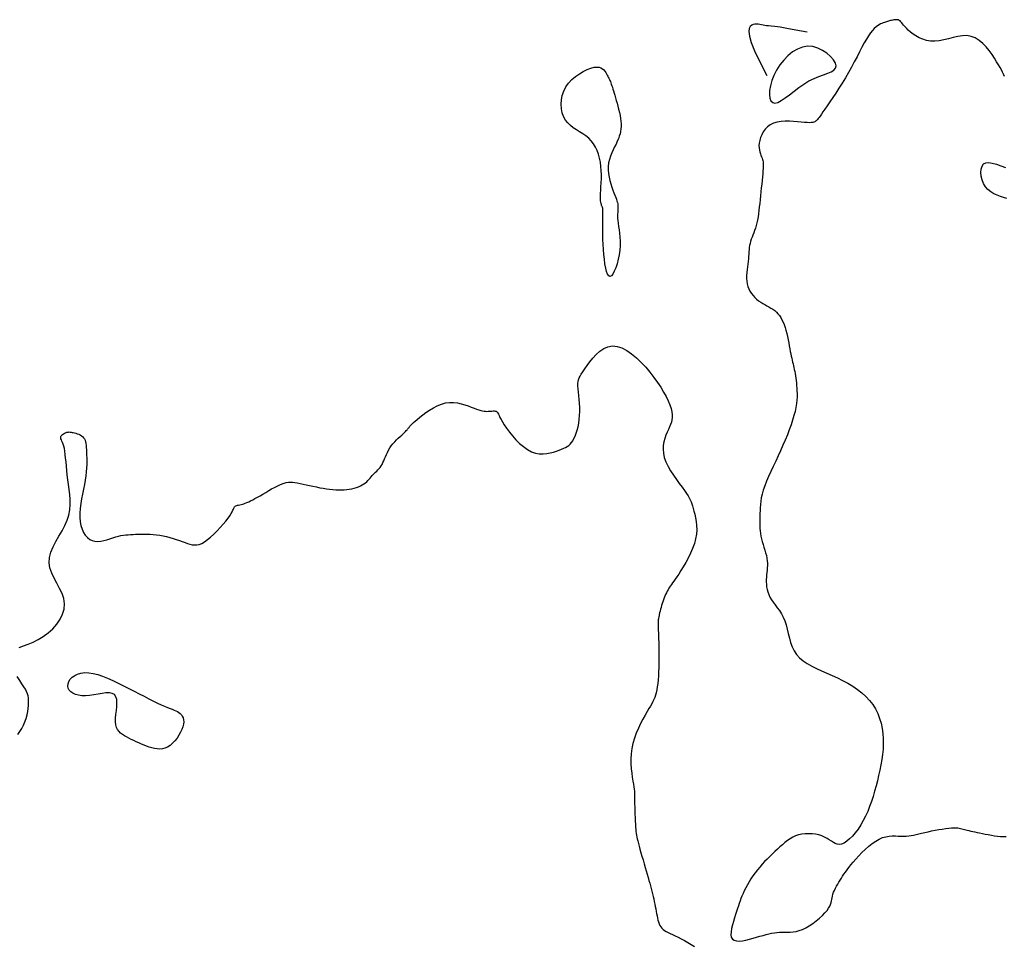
# Model space of a CAD drawing. Header units: millimetres. Extents: x 32690613 to 32693367, y 5343692 to 5344708.
# Tile 84 of 256: x 32692458 to 32692482, y 5343756 to 5343778. Entities that reach past the tile are written whole.
import ezdxf

# ---------------------------------------------------------------- set-up
doc = ezdxf.new("R2010")
doc.units = ezdxf.units.MM
doc.header["$LTSCALE"] = 20
doc.layers.add('02-DGM_HL_493.00', color=102, linetype='Continuous')

msp = doc.modelspace()

# ---------------------------------------------------------------- linework, layer by layer
at = {"layer": '02-DGM_HL_493.00', "elevation": 493, "flags": 128}
for points in [[(32692481.532, 5343776.735), (32692481.508, 5343776.787), (32692481.482, 5343776.839), (32692481.454, 5343776.893), (32692481.422, 5343776.952), (32692481.385, 5343777.016), (32692481.341, 5343777.09), (32692481.289, 5343777.173), (32692481.23, 5343777.263), (32692481.163, 5343777.355), (32692481.089, 5343777.445), (32692481.009, 5343777.528), (32692480.922, 5343777.601), (32692480.829, 5343777.659), (32692480.731, 5343777.697), (32692480.627, 5343777.714), (32692480.52, 5343777.711), (32692480.409, 5343777.695), (32692480.297, 5343777.67), (32692480.185, 5343777.641), (32692480.073, 5343777.613), (32692479.963, 5343777.591), (32692479.857, 5343777.58), (32692479.755, 5343777.583), (32692479.659, 5343777.6), (32692479.568, 5343777.628), (32692479.484, 5343777.664), (32692479.406, 5343777.707), (32692479.336, 5343777.753), (32692479.274, 5343777.801), (32692479.221, 5343777.847), (32692479.177, 5343777.89), (32692479.14, 5343777.93), (32692479.11, 5343777.965), (32692479.085, 5343777.997), (32692479.063, 5343778.024), (32692479.043, 5343778.048), (32692479.024, 5343778.066), (32692479.004, 5343778.08), (32692478.981, 5343778.09), (32692478.957, 5343778.095), (32692478.931, 5343778.097), (32692478.904, 5343778.096), (32692478.877, 5343778.092), (32692478.849, 5343778.087), (32692478.822, 5343778.081), (32692478.795, 5343778.075), (32692478.77, 5343778.069), (32692478.746, 5343778.063), (32692478.722, 5343778.056), (32692478.697, 5343778.049), (32692478.672, 5343778.041), (32692478.647, 5343778.032), (32692478.619, 5343778.021), (32692478.589, 5343778.009), (32692478.557, 5343777.994), (32692478.523, 5343777.975), (32692478.486, 5343777.951), (32692478.447, 5343777.922), (32692478.405, 5343777.884), (32692478.362, 5343777.838), (32692478.316, 5343777.781), (32692478.267, 5343777.712), (32692478.217, 5343777.631), (32692478.165, 5343777.539), (32692478.109, 5343777.436), (32692478.051, 5343777.325), (32692477.991, 5343777.208), (32692477.926, 5343777.085), (32692477.859, 5343776.96), (32692477.788, 5343776.832), (32692477.713, 5343776.704), (32692477.636, 5343776.578), (32692477.558, 5343776.455), (32692477.481, 5343776.337), (32692477.408, 5343776.227), (32692477.339, 5343776.124), (32692477.276, 5343776.032), (32692477.22, 5343775.952), (32692477.174, 5343775.885), (32692477.136, 5343775.831), (32692477.105, 5343775.787), (32692477.08, 5343775.752), (32692477.059, 5343775.724), (32692477.042, 5343775.703), (32692477.026, 5343775.686), (32692477.011, 5343775.672), (32692476.995, 5343775.66), (32692476.977, 5343775.649), (32692476.955, 5343775.64), (32692476.928, 5343775.633), (32692476.894, 5343775.629), (32692476.851, 5343775.627), (32692476.798, 5343775.628), (32692476.732, 5343775.633), (32692476.654, 5343775.64), (32692476.566, 5343775.649), (32692476.47, 5343775.657), (32692476.37, 5343775.663), (32692476.268, 5343775.664), (32692476.168, 5343775.658), (32692476.074, 5343775.642), (32692475.986, 5343775.616), (32692475.91, 5343775.578), (32692475.843, 5343775.528), (32692475.787, 5343775.47), (32692475.741, 5343775.406), (32692475.704, 5343775.339), (32692475.676, 5343775.269), (32692475.656, 5343775.201), (32692475.644, 5343775.136), (32692475.639, 5343775.076), (32692475.641, 5343775.021), (32692475.648, 5343774.97), (32692475.659, 5343774.924), (32692475.672, 5343774.883), (32692475.686, 5343774.844), (32692475.701, 5343774.809), (32692475.713, 5343774.777), (32692475.724, 5343774.747), (32692475.731, 5343774.718), (32692475.737, 5343774.689), (32692475.74, 5343774.657), (32692475.741, 5343774.621), (32692475.74, 5343774.579), (32692475.738, 5343774.53), (32692475.733, 5343774.472), (32692475.728, 5343774.404), (32692475.721, 5343774.328), (32692475.713, 5343774.244), (32692475.704, 5343774.156), (32692475.695, 5343774.063), (32692475.685, 5343773.969), (32692475.676, 5343773.874), (32692475.666, 5343773.781), (32692475.657, 5343773.692), (32692475.647, 5343773.605), (32692475.638, 5343773.522), (32692475.627, 5343773.442), (32692475.616, 5343773.366), (32692475.604, 5343773.293), (32692475.589, 5343773.224), (32692475.573, 5343773.159), (32692475.555, 5343773.098), (32692475.535, 5343773.04), (32692475.515, 5343772.985), (32692475.494, 5343772.932), (32692475.474, 5343772.88), (32692475.455, 5343772.83), (32692475.439, 5343772.781), (32692475.425, 5343772.732), (32692475.414, 5343772.683), (32692475.407, 5343772.633), (32692475.401, 5343772.583), (32692475.397, 5343772.531), (32692475.393, 5343772.477), (32692475.39, 5343772.421), (32692475.385, 5343772.362), (32692475.379, 5343772.301), (32692475.371, 5343772.237), (32692475.363, 5343772.17), (32692475.354, 5343772.102), (32692475.346, 5343772.032), (32692475.342, 5343771.963), (32692475.34, 5343771.894), (32692475.344, 5343771.827), (32692475.354, 5343771.762), (32692475.371, 5343771.699), (32692475.394, 5343771.64), (32692475.423, 5343771.584), (32692475.457, 5343771.532), (32692475.496, 5343771.482), (32692475.538, 5343771.437), (32692475.583, 5343771.395), (32692475.631, 5343771.358), (32692475.68, 5343771.324), (32692475.729, 5343771.293), (32692475.78, 5343771.265), (32692475.83, 5343771.238), (32692475.879, 5343771.21), (32692475.927, 5343771.182), (32692475.973, 5343771.153), (32692476.016, 5343771.12), (32692476.057, 5343771.084), (32692476.095, 5343771.045), (32692476.129, 5343771.001), (32692476.161, 5343770.953), (32692476.191, 5343770.901), (32692476.218, 5343770.844), (32692476.242, 5343770.783), (32692476.265, 5343770.718), (32692476.285, 5343770.648), (32692476.304, 5343770.574), (32692476.321, 5343770.499), (32692476.336, 5343770.422), (32692476.351, 5343770.347), (32692476.364, 5343770.274), (32692476.377, 5343770.204), (32692476.389, 5343770.139), (32692476.401, 5343770.08), (32692476.412, 5343770.026), (32692476.424, 5343769.976), (32692476.435, 5343769.929), (32692476.445, 5343769.885), (32692476.456, 5343769.842), (32692476.466, 5343769.798), (32692476.476, 5343769.754), (32692476.486, 5343769.708), (32692476.495, 5343769.659), (32692476.504, 5343769.609), (32692476.513, 5343769.557), (32692476.521, 5343769.502), (32692476.528, 5343769.445), (32692476.535, 5343769.386), (32692476.541, 5343769.325), (32692476.546, 5343769.262), (32692476.55, 5343769.195), (32692476.552, 5343769.125), (32692476.551, 5343769.052), (32692476.546, 5343768.973), (32692476.537, 5343768.889), (32692476.523, 5343768.8), (32692476.503, 5343768.704), (32692476.477, 5343768.602), (32692476.445, 5343768.493), (32692476.407, 5343768.379), (32692476.365, 5343768.261), (32692476.319, 5343768.139), (32692476.268, 5343768.015), (32692476.215, 5343767.889), (32692476.158, 5343767.761), (32692476.1, 5343767.634), (32692476.041, 5343767.508), (32692475.982, 5343767.383), (32692475.925, 5343767.261), (32692475.871, 5343767.142), (32692475.822, 5343767.028), (32692475.778, 5343766.919), (32692475.743, 5343766.816), (32692475.715, 5343766.72), (32692475.695, 5343766.63), (32692475.681, 5343766.546), (32692475.672, 5343766.468), (32692475.667, 5343766.394), (32692475.664, 5343766.324), (32692475.663, 5343766.257), (32692475.663, 5343766.193), (32692475.661, 5343766.132), (32692475.66, 5343766.072), (32692475.659, 5343766.013), (32692475.659, 5343765.954), (32692475.661, 5343765.896), (32692475.665, 5343765.836), (32692475.672, 5343765.775), (32692475.683, 5343765.713), (32692475.698, 5343765.648), (32692475.717, 5343765.581), (32692475.737, 5343765.513), (32692475.759, 5343765.445), (32692475.78, 5343765.376), (32692475.799, 5343765.309), (32692475.816, 5343765.243), (32692475.828, 5343765.18), (32692475.836, 5343765.119), (32692475.84, 5343765.061), (32692475.84, 5343765.004), (32692475.837, 5343764.949), (32692475.833, 5343764.894), (32692475.827, 5343764.84), (32692475.822, 5343764.785), (32692475.817, 5343764.729), (32692475.814, 5343764.672), (32692475.813, 5343764.613), (32692475.816, 5343764.554), (32692475.822, 5343764.494), (32692475.833, 5343764.433), (32692475.85, 5343764.372), (32692475.872, 5343764.31), (32692475.902, 5343764.249), (32692475.94, 5343764.187), (32692475.983, 5343764.125), (32692476.03, 5343764.062), (32692476.079, 5343763.995), (32692476.128, 5343763.924), (32692476.176, 5343763.849), (32692476.22, 5343763.767), (32692476.258, 5343763.679), (32692476.29, 5343763.583), (32692476.317, 5343763.481), (32692476.342, 5343763.375), (32692476.368, 5343763.268), (32692476.398, 5343763.162), (32692476.435, 5343763.059), (32692476.481, 5343762.962), (32692476.54, 5343762.873), (32692476.613, 5343762.792), (32692476.7, 5343762.72), (32692476.798, 5343762.655), (32692476.905, 5343762.595), (32692477.02, 5343762.538), (32692477.142, 5343762.483), (32692477.266, 5343762.428), (32692477.393, 5343762.372), (32692477.521, 5343762.313), (32692477.646, 5343762.25), (32692477.77, 5343762.183), (32692477.888, 5343762.112), (32692478.002, 5343762.036), (32692478.108, 5343761.954), (32692478.205, 5343761.867), (32692478.293, 5343761.773), (32692478.369, 5343761.673), (32692478.434, 5343761.567), (32692478.489, 5343761.456), (32692478.534, 5343761.341), (32692478.569, 5343761.222), (32692478.594, 5343761.1), (32692478.612, 5343760.977), (32692478.62, 5343760.852), (32692478.622, 5343760.727), (32692478.616, 5343760.602), (32692478.604, 5343760.476), (32692478.586, 5343760.351), (32692478.564, 5343760.225), (32692478.538, 5343760.098), (32692478.51, 5343759.972), (32692478.479, 5343759.846), (32692478.447, 5343759.72), (32692478.413, 5343759.594), (32692478.376, 5343759.47), (32692478.337, 5343759.347), (32692478.294, 5343759.227), (32692478.248, 5343759.11), (32692478.197, 5343758.997), (32692478.141, 5343758.888), (32692478.08, 5343758.784), (32692478.015, 5343758.687), (32692477.948, 5343758.597), (32692477.879, 5343758.518), (32692477.811, 5343758.449), (32692477.744, 5343758.393), (32692477.68, 5343758.351), (32692477.621, 5343758.325), (32692477.567, 5343758.315), (32692477.517, 5343758.32), (32692477.47, 5343758.336), (32692477.423, 5343758.361), (32692477.376, 5343758.392), (32692477.326, 5343758.427), (32692477.272, 5343758.461), (32692477.211, 5343758.494), (32692477.144, 5343758.522), (32692477.071, 5343758.544), (32692476.993, 5343758.56), (32692476.912, 5343758.57), (32692476.83, 5343758.574), (32692476.748, 5343758.572), (32692476.667, 5343758.562), (32692476.59, 5343758.545), (32692476.518, 5343758.52), (32692476.449, 5343758.488), (32692476.384, 5343758.451), (32692476.321, 5343758.408), (32692476.26, 5343758.361), (32692476.2, 5343758.31), (32692476.141, 5343758.257), (32692476.081, 5343758.202), (32692476.02, 5343758.145), (32692475.958, 5343758.087), (32692475.897, 5343758.028), (32692475.835, 5343757.967), (32692475.774, 5343757.905), (32692475.714, 5343757.841), (32692475.656, 5343757.775), (32692475.6, 5343757.706), (32692475.546, 5343757.636), (32692475.495, 5343757.564), (32692475.447, 5343757.491), (32692475.402, 5343757.418), (32692475.36, 5343757.346), (32692475.322, 5343757.275), (32692475.287, 5343757.207), (32692475.256, 5343757.141), (32692475.229, 5343757.079), (32692475.206, 5343757.02), (32692475.184, 5343756.961), (32692475.164, 5343756.902), (32692475.144, 5343756.841), (32692475.124, 5343756.778), (32692475.103, 5343756.71), (32692475.079, 5343756.636), (32692475.053, 5343756.556), (32692475.026, 5343756.471), (32692475.002, 5343756.386), (32692474.982, 5343756.302), (32692474.969, 5343756.224), (32692474.966, 5343756.153), (32692474.975, 5343756.093), (32692475, 5343756.048), (32692475.041, 5343756.018), (32692475.097, 5343756.003), (32692475.164, 5343756), (32692475.241, 5343756.007), (32692475.324, 5343756.023), (32692475.41, 5343756.043), (32692475.497, 5343756.067), (32692475.582, 5343756.091), (32692475.662, 5343756.114), (32692475.737, 5343756.136), (32692475.809, 5343756.155), (32692475.877, 5343756.172), (32692475.943, 5343756.187), (32692476.008, 5343756.198), (32692476.071, 5343756.207), (32692476.133, 5343756.212), (32692476.196, 5343756.213), (32692476.259, 5343756.213), (32692476.323, 5343756.212), (32692476.389, 5343756.214), (32692476.458, 5343756.22), (32692476.529, 5343756.231), (32692476.603, 5343756.251), (32692476.681, 5343756.279), (32692476.763, 5343756.319), (32692476.846, 5343756.368), (32692476.93, 5343756.425), (32692477.012, 5343756.486), (32692477.089, 5343756.55), (32692477.159, 5343756.614), (32692477.221, 5343756.677), (32692477.272, 5343756.736), (32692477.31, 5343756.789), (32692477.338, 5343756.836), (32692477.357, 5343756.88), (32692477.37, 5343756.921), (32692477.378, 5343756.961), (32692477.385, 5343756.999), (32692477.391, 5343757.039), (32692477.4, 5343757.08), (32692477.413, 5343757.123), (32692477.43, 5343757.169), (32692477.451, 5343757.216), (32692477.474, 5343757.265), (32692477.5, 5343757.314), (32692477.527, 5343757.364), (32692477.556, 5343757.413), (32692477.585, 5343757.462), (32692477.615, 5343757.51), (32692477.645, 5343757.557), (32692477.678, 5343757.605), (32692477.713, 5343757.655), (32692477.752, 5343757.707), (32692477.796, 5343757.763), (32692477.846, 5343757.825), (32692477.902, 5343757.891), (32692477.966, 5343757.964), (32692478.035, 5343758.042), (32692478.11, 5343758.121), (32692478.189, 5343758.198), (32692478.271, 5343758.272), (32692478.355, 5343758.34), (32692478.439, 5343758.399), (32692478.523, 5343758.447), (32692478.604, 5343758.481), (32692478.684, 5343758.503), (32692478.762, 5343758.515), (32692478.838, 5343758.521), (32692478.911, 5343758.521), (32692478.981, 5343758.518), (32692479.048, 5343758.515), (32692479.112, 5343758.514), (32692479.173, 5343758.516), (32692479.232, 5343758.522), (32692479.291, 5343758.53), (32692479.349, 5343758.542), (32692479.41, 5343758.555), (32692479.473, 5343758.571), (32692479.541, 5343758.587), (32692479.614, 5343758.604), (32692479.694, 5343758.622), (32692479.778, 5343758.64), (32692479.865, 5343758.657), (32692479.952, 5343758.672), (32692480.037, 5343758.686), (32692480.118, 5343758.698), (32692480.194, 5343758.708), (32692480.261, 5343758.714), (32692480.318, 5343758.717), (32692480.367, 5343758.717), (32692480.409, 5343758.714), (32692480.445, 5343758.709), (32692480.477, 5343758.703), (32692480.508, 5343758.695), (32692480.537, 5343758.686), (32692480.568, 5343758.677), (32692480.601, 5343758.667), (32692480.637, 5343758.658), (32692480.676, 5343758.649), (32692480.719, 5343758.639), (32692480.766, 5343758.629), (32692480.817, 5343758.618), (32692480.872, 5343758.606), (32692480.933, 5343758.594), (32692480.998, 5343758.58), (32692481.068, 5343758.566), (32692481.14, 5343758.552), (32692481.214, 5343758.539), (32692481.289, 5343758.527), (32692481.362, 5343758.518), (32692481.434, 5343758.511), (32692481.503, 5343758.507), (32692481.568, 5343758.508)], [(32692476.791, 5343777.794), (32692476.52, 5343777.849), (32692476.307, 5343777.888), (32692476.144, 5343777.915), (32692476.022, 5343777.933), (32692475.932, 5343777.943), (32692475.868, 5343777.949), (32692475.819, 5343777.953), (32692475.778, 5343777.957), (32692475.738, 5343777.964), (32692475.698, 5343777.973), (32692475.657, 5343777.982), (32692475.617, 5343777.989), (32692475.577, 5343777.992), (32692475.538, 5343777.99), (32692475.5, 5343777.982), (32692475.464, 5343777.964), (32692475.43, 5343777.935), (32692475.405, 5343777.888), (32692475.396, 5343777.814), (32692475.41, 5343777.705), (32692475.453, 5343777.553), (32692475.533, 5343777.349), (32692475.656, 5343777.086), (32692475.831, 5343776.755)], [(32692481.583, 5343773.811), (32692481.509, 5343773.832), (32692481.431, 5343773.857), (32692481.351, 5343773.887), (32692481.273, 5343773.924), (32692481.198, 5343773.969), (32692481.131, 5343774.025), (32692481.072, 5343774.091), (32692481.025, 5343774.17), (32692480.991, 5343774.257), (32692480.97, 5343774.346), (32692480.963, 5343774.434), (32692480.97, 5343774.515), (32692480.992, 5343774.584), (32692481.029, 5343774.637), (32692481.083, 5343774.667), (32692481.153, 5343774.673), (32692481.237, 5343774.658), (32692481.334, 5343774.629), (32692481.44, 5343774.593), (32692481.555, 5343774.554)], [(32692457.887, 5343763.044), (32692457.991, 5343763.08), (32692458.104, 5343763.121), (32692458.223, 5343763.169), (32692458.345, 5343763.229), (32692458.467, 5343763.304), (32692458.584, 5343763.392), (32692458.693, 5343763.492), (32692458.79, 5343763.601), (32692458.87, 5343763.717), (32692458.932, 5343763.838), (32692458.969, 5343763.963), (32692458.979, 5343764.088), (32692458.96, 5343764.212), (32692458.917, 5343764.336), (32692458.859, 5343764.458), (32692458.793, 5343764.581), (32692458.727, 5343764.704), (32692458.669, 5343764.826), (32692458.626, 5343764.95), (32692458.607, 5343765.074), (32692458.617, 5343765.2), (32692458.651, 5343765.326), (32692458.705, 5343765.453), (32692458.771, 5343765.581), (32692458.844, 5343765.709), (32692458.917, 5343765.837), (32692458.985, 5343765.965), (32692459.04, 5343766.092), (32692459.078, 5343766.218), (32692459.101, 5343766.344), (32692459.111, 5343766.468), (32692459.111, 5343766.591), (32692459.102, 5343766.713), (32692459.089, 5343766.833), (32692459.073, 5343766.95), (32692459.057, 5343767.065), (32692459.044, 5343767.178), (32692459.032, 5343767.287), (32692459.022, 5343767.392), (32692459.013, 5343767.491), (32692459.004, 5343767.584), (32692458.995, 5343767.669), (32692458.984, 5343767.746), (32692458.973, 5343767.813), (32692458.959, 5343767.87), (32692458.944, 5343767.917), (32692458.929, 5343767.957), (32692458.914, 5343767.99), (32692458.902, 5343768.018), (32692458.892, 5343768.041), (32692458.887, 5343768.062), (32692458.886, 5343768.08), (32692458.89, 5343768.098), (32692458.9, 5343768.116), (32692458.914, 5343768.132), (32692458.931, 5343768.148), (32692458.95, 5343768.162), (32692458.971, 5343768.175), (32692458.992, 5343768.185), (32692459.013, 5343768.194), (32692459.033, 5343768.201), (32692459.053, 5343768.205), (32692459.072, 5343768.208), (32692459.092, 5343768.209), (32692459.113, 5343768.207), (32692459.135, 5343768.205), (32692459.16, 5343768.2), (32692459.187, 5343768.194), (32692459.217, 5343768.187), (32692459.25, 5343768.178), (32692459.284, 5343768.166), (32692459.318, 5343768.153), (32692459.351, 5343768.137), (32692459.382, 5343768.119), (32692459.411, 5343768.097), (32692459.435, 5343768.072), (32692459.455, 5343768.043), (32692459.47, 5343768.01), (32692459.481, 5343767.973), (32692459.489, 5343767.932), (32692459.495, 5343767.887), (32692459.499, 5343767.837), (32692459.502, 5343767.782), (32692459.504, 5343767.722), (32692459.507, 5343767.657), (32692459.509, 5343767.587), (32692459.51, 5343767.511), (32692459.509, 5343767.431), (32692459.505, 5343767.344), (32692459.499, 5343767.253), (32692459.489, 5343767.156), (32692459.475, 5343767.054), (32692459.456, 5343766.947), (32692459.434, 5343766.835), (32692459.411, 5343766.721), (32692459.388, 5343766.606), (32692459.368, 5343766.491), (32692459.353, 5343766.377), (32692459.344, 5343766.266), (32692459.343, 5343766.159), (32692459.352, 5343766.058), (32692459.371, 5343765.964), (32692459.398, 5343765.877), (32692459.433, 5343765.8), (32692459.476, 5343765.733), (32692459.526, 5343765.677), (32692459.582, 5343765.634), (32692459.643, 5343765.604), (32692459.708, 5343765.588), (32692459.777, 5343765.585), (32692459.849, 5343765.592), (32692459.922, 5343765.606), (32692459.995, 5343765.626), (32692460.068, 5343765.649), (32692460.138, 5343765.672), (32692460.206, 5343765.693), (32692460.27, 5343765.71), (32692460.331, 5343765.723), (32692460.39, 5343765.733), (32692460.448, 5343765.741), (32692460.505, 5343765.746), (32692460.562, 5343765.75), (32692460.621, 5343765.753), (32692460.682, 5343765.756), (32692460.746, 5343765.758), (32692460.813, 5343765.76), (32692460.882, 5343765.761), (32692460.954, 5343765.761), (32692461.028, 5343765.758), (32692461.104, 5343765.753), (32692461.182, 5343765.745), (32692461.261, 5343765.734), (32692461.341, 5343765.718), (32692461.422, 5343765.699), (32692461.502, 5343765.678), (32692461.581, 5343765.655), (32692461.658, 5343765.63), (32692461.732, 5343765.605), (32692461.802, 5343765.581), (32692461.868, 5343765.557), (32692461.929, 5343765.536), (32692461.987, 5343765.518), (32692462.042, 5343765.506), (32692462.096, 5343765.5), (32692462.151, 5343765.502), (32692462.208, 5343765.514), (32692462.269, 5343765.538), (32692462.335, 5343765.576), (32692462.407, 5343765.627), (32692462.483, 5343765.69), (32692462.562, 5343765.762), (32692462.64, 5343765.839), (32692462.715, 5343765.919), (32692462.786, 5343765.998), (32692462.849, 5343766.074), (32692462.902, 5343766.143), (32692462.944, 5343766.202), (32692462.975, 5343766.253), (32692462.999, 5343766.295), (32692463.015, 5343766.331), (32692463.028, 5343766.359), (32692463.038, 5343766.382), (32692463.047, 5343766.401), (32692463.058, 5343766.416), (32692463.072, 5343766.427), (32692463.088, 5343766.436), (32692463.108, 5343766.444), (32692463.13, 5343766.45), (32692463.155, 5343766.456), (32692463.183, 5343766.463), (32692463.213, 5343766.47), (32692463.245, 5343766.478), (32692463.279, 5343766.489), (32692463.315, 5343766.502), (32692463.354, 5343766.518), (32692463.397, 5343766.537), (32692463.442, 5343766.559), (32692463.492, 5343766.584), (32692463.546, 5343766.612), (32692463.605, 5343766.645), (32692463.669, 5343766.681), (32692463.736, 5343766.721), (32692463.805, 5343766.761), (32692463.876, 5343766.802), (32692463.946, 5343766.842), (32692464.015, 5343766.88), (32692464.08, 5343766.913), (32692464.141, 5343766.942), (32692464.197, 5343766.965), (32692464.249, 5343766.983), (32692464.298, 5343766.995), (32692464.347, 5343767.002), (32692464.395, 5343767.004), (32692464.446, 5343767.002), (32692464.501, 5343766.996), (32692464.561, 5343766.987), (32692464.627, 5343766.974), (32692464.699, 5343766.959), (32692464.775, 5343766.943), (32692464.855, 5343766.925), (32692464.936, 5343766.908), (32692465.019, 5343766.89), (32692465.101, 5343766.873), (32692465.183, 5343766.859), (32692465.261, 5343766.846), (32692465.337, 5343766.836), (32692465.411, 5343766.828), (32692465.483, 5343766.823), (32692465.552, 5343766.821), (32692465.619, 5343766.821), (32692465.684, 5343766.824), (32692465.748, 5343766.829), (32692465.809, 5343766.837), (32692465.868, 5343766.848), (32692465.925, 5343766.862), (32692465.979, 5343766.878), (32692466.03, 5343766.896), (32692466.077, 5343766.916), (32692466.121, 5343766.938), (32692466.161, 5343766.963), (32692466.197, 5343766.989), (32692466.229, 5343767.016), (32692466.258, 5343767.045), (32692466.286, 5343767.074), (32692466.311, 5343767.103), (32692466.336, 5343767.133), (32692466.361, 5343767.162), (32692466.386, 5343767.19), (32692466.412, 5343767.218), (32692466.439, 5343767.245), (32692466.467, 5343767.272), (32692466.494, 5343767.3), (32692466.521, 5343767.329), (32692466.547, 5343767.36), (32692466.572, 5343767.395), (32692466.595, 5343767.432), (32692466.617, 5343767.474), (32692466.637, 5343767.519), (32692466.656, 5343767.567), (32692466.677, 5343767.617), (32692466.698, 5343767.669), (32692466.722, 5343767.721), (32692466.75, 5343767.773), (32692466.781, 5343767.825), (32692466.817, 5343767.876), (32692466.857, 5343767.925), (32692466.899, 5343767.972), (32692466.942, 5343768.017), (32692466.985, 5343768.059), (32692467.027, 5343768.099), (32692467.066, 5343768.135), (32692467.1, 5343768.167), (32692467.13, 5343768.195), (32692467.155, 5343768.22), (32692467.176, 5343768.242), (32692467.194, 5343768.261), (32692467.208, 5343768.278), (32692467.221, 5343768.293), (32692467.232, 5343768.307), (32692467.242, 5343768.32), (32692467.252, 5343768.333), (32692467.263, 5343768.346), (32692467.277, 5343768.362), (32692467.295, 5343768.381), (32692467.319, 5343768.404), (32692467.35, 5343768.433), (32692467.39, 5343768.468), (32692467.439, 5343768.511), (32692467.5, 5343768.561), (32692467.57, 5343768.618), (32692467.649, 5343768.677), (32692467.735, 5343768.736), (32692467.826, 5343768.792), (32692467.921, 5343768.84), (32692468.019, 5343768.88), (32692468.117, 5343768.907), (32692468.215, 5343768.919), (32692468.311, 5343768.918), (32692468.405, 5343768.906), (32692468.495, 5343768.887), (32692468.581, 5343768.861), (32692468.662, 5343768.834), (32692468.736, 5343768.805), (32692468.803, 5343768.779), (32692468.863, 5343768.757), (32692468.916, 5343768.74), (32692468.962, 5343768.727), (32692469.004, 5343768.717), (32692469.042, 5343768.71), (32692469.076, 5343768.706), (32692469.109, 5343768.704), (32692469.14, 5343768.705), (32692469.171, 5343768.707), (32692469.202, 5343768.709), (32692469.231, 5343768.712), (32692469.259, 5343768.714), (32692469.286, 5343768.714), (32692469.31, 5343768.711), (32692469.331, 5343768.706), (32692469.349, 5343768.696), (32692469.363, 5343768.682), (32692469.376, 5343768.662), (32692469.389, 5343768.635), (32692469.405, 5343768.601), (32692469.424, 5343768.56), (32692469.45, 5343768.509), (32692469.484, 5343768.449), (32692469.528, 5343768.378), (32692469.584, 5343768.297), (32692469.65, 5343768.208), (32692469.725, 5343768.116), (32692469.808, 5343768.024), (32692469.896, 5343767.936), (32692469.988, 5343767.857), (32692470.083, 5343767.789), (32692470.179, 5343767.736), (32692470.274, 5343767.702), (32692470.367, 5343767.685), (32692470.458, 5343767.682), (32692470.545, 5343767.69), (32692470.628, 5343767.706), (32692470.707, 5343767.728), (32692470.779, 5343767.752), (32692470.844, 5343767.776), (32692470.902, 5343767.798), (32692470.953, 5343767.819), (32692470.999, 5343767.84), (32692471.039, 5343767.862), (32692471.075, 5343767.887), (32692471.108, 5343767.917), (32692471.139, 5343767.954), (32692471.169, 5343767.997), (32692471.198, 5343768.05), (32692471.226, 5343768.111), (32692471.253, 5343768.179), (32692471.277, 5343768.254), (32692471.298, 5343768.335), (32692471.315, 5343768.421), (32692471.328, 5343768.512), (32692471.336, 5343768.606), (32692471.339, 5343768.702), (32692471.337, 5343768.8), (32692471.331, 5343768.897), (32692471.324, 5343768.991), (32692471.315, 5343769.082), (32692471.307, 5343769.166), (32692471.301, 5343769.243), (32692471.296, 5343769.311), (32692471.296, 5343769.368), (32692471.3, 5343769.418), (32692471.309, 5343769.463), (32692471.325, 5343769.506), (32692471.346, 5343769.55), (32692471.376, 5343769.599), (32692471.413, 5343769.655), (32692471.459, 5343769.722), (32692471.515, 5343769.802), (32692471.579, 5343769.889), (32692471.652, 5343769.979), (32692471.732, 5343770.067), (32692471.82, 5343770.145), (32692471.915, 5343770.209), (32692472.016, 5343770.254), (32692472.123, 5343770.272), (32692472.234, 5343770.262), (32692472.349, 5343770.224), (32692472.466, 5343770.163), (32692472.584, 5343770.082), (32692472.699, 5343769.985), (32692472.812, 5343769.877), (32692472.921, 5343769.761), (32692473.023, 5343769.64), (32692473.118, 5343769.519), (32692473.204, 5343769.399), (32692473.282, 5343769.281), (32692473.351, 5343769.167), (32692473.41, 5343769.057), (32692473.46, 5343768.954), (32692473.5, 5343768.858), (32692473.53, 5343768.771), (32692473.548, 5343768.693), (32692473.558, 5343768.623), (32692473.558, 5343768.56), (32692473.551, 5343768.5), (32692473.537, 5343768.444), (32692473.517, 5343768.387), (32692473.493, 5343768.329), (32692473.466, 5343768.268), (32692473.436, 5343768.201), (32692473.407, 5343768.13), (32692473.38, 5343768.053), (32692473.358, 5343767.972), (32692473.343, 5343767.885), (32692473.338, 5343767.794), (32692473.345, 5343767.698), (32692473.367, 5343767.597), (32692473.405, 5343767.492), (32692473.457, 5343767.384), (32692473.518, 5343767.276), (32692473.586, 5343767.17), (32692473.657, 5343767.068), (32692473.727, 5343766.971), (32692473.793, 5343766.883), (32692473.851, 5343766.804), (32692473.899, 5343766.737), (32692473.936, 5343766.679), (32692473.966, 5343766.627), (32692473.99, 5343766.58), (32692474.01, 5343766.534), (32692474.026, 5343766.487), (32692474.043, 5343766.436), (32692474.06, 5343766.378), (32692474.079, 5343766.312), (32692474.098, 5343766.237), (32692474.117, 5343766.154), (32692474.132, 5343766.064), (32692474.142, 5343765.968), (32692474.144, 5343765.866), (32692474.137, 5343765.758), (32692474.119, 5343765.647), (32692474.088, 5343765.532), (32692474.046, 5343765.415), (32692473.996, 5343765.299), (32692473.94, 5343765.186), (32692473.881, 5343765.078), (32692473.822, 5343764.976), (32692473.765, 5343764.884), (32692473.712, 5343764.803), (32692473.667, 5343764.734), (32692473.627, 5343764.677), (32692473.594, 5343764.629), (32692473.564, 5343764.588), (32692473.539, 5343764.553), (32692473.516, 5343764.521), (32692473.495, 5343764.491), (32692473.476, 5343764.46), (32692473.456, 5343764.426), (32692473.437, 5343764.391), (32692473.418, 5343764.353), (32692473.399, 5343764.313), (32692473.381, 5343764.272), (32692473.363, 5343764.229), (32692473.347, 5343764.184), (32692473.331, 5343764.139), (32692473.316, 5343764.093), (32692473.301, 5343764.047), (32692473.288, 5343764.001), (32692473.276, 5343763.956), (32692473.265, 5343763.913), (32692473.255, 5343763.873), (32692473.247, 5343763.835), (32692473.24, 5343763.802), (32692473.234, 5343763.772), (32692473.229, 5343763.747), (32692473.225, 5343763.724), (32692473.223, 5343763.705), (32692473.221, 5343763.687), (32692473.219, 5343763.671), (32692473.218, 5343763.656), (32692473.218, 5343763.641), (32692473.218, 5343763.626), (32692473.218, 5343763.609), (32692473.218, 5343763.589), (32692473.219, 5343763.565), (32692473.22, 5343763.535), (32692473.221, 5343763.497), (32692473.223, 5343763.45), (32692473.225, 5343763.394), (32692473.228, 5343763.326), (32692473.231, 5343763.247), (32692473.234, 5343763.161), (32692473.236, 5343763.068), (32692473.238, 5343762.969), (32692473.239, 5343762.867), (32692473.239, 5343762.764), (32692473.238, 5343762.66), (32692473.235, 5343762.557), (32692473.231, 5343762.457), (32692473.225, 5343762.36), (32692473.217, 5343762.267), (32692473.208, 5343762.179), (32692473.197, 5343762.097), (32692473.185, 5343762.022), (32692473.171, 5343761.955), (32692473.155, 5343761.896), (32692473.137, 5343761.843), (32692473.117, 5343761.793), (32692473.093, 5343761.744), (32692473.065, 5343761.693), (32692473.033, 5343761.637), (32692472.996, 5343761.574), (32692472.954, 5343761.502), (32692472.905, 5343761.418), (32692472.853, 5343761.323), (32692472.8, 5343761.219), (32692472.746, 5343761.107), (32692472.696, 5343760.989), (32692472.651, 5343760.867), (32692472.614, 5343760.742), (32692472.586, 5343760.616), (32692472.57, 5343760.491), (32692472.563, 5343760.368), (32692472.565, 5343760.248), (32692472.573, 5343760.133), (32692472.585, 5343760.026), (32692472.599, 5343759.927), (32692472.614, 5343759.838), (32692472.627, 5343759.76), (32692472.637, 5343759.695), (32692472.644, 5343759.641), (32692472.649, 5343759.593), (32692472.651, 5343759.55), (32692472.653, 5343759.507), (32692472.653, 5343759.463), (32692472.654, 5343759.414), (32692472.654, 5343759.356), (32692472.656, 5343759.289), (32692472.658, 5343759.213), (32692472.66, 5343759.131), (32692472.664, 5343759.046), (32692472.667, 5343758.962), (32692472.671, 5343758.879), (32692472.675, 5343758.803), (32692472.679, 5343758.734), (32692472.683, 5343758.675), (32692472.687, 5343758.624), (32692472.692, 5343758.579), (32692472.699, 5343758.536), (32692472.707, 5343758.494), (32692472.717, 5343758.45), (32692472.729, 5343758.4), (32692472.745, 5343758.343), (32692472.763, 5343758.276), (32692472.784, 5343758.201), (32692472.808, 5343758.12), (32692472.832, 5343758.034), (32692472.858, 5343757.945), (32692472.884, 5343757.856), (32692472.91, 5343757.768), (32692472.934, 5343757.683), (32692472.958, 5343757.603), (32692472.979, 5343757.528), (32692473, 5343757.456), (32692473.019, 5343757.388), (32692473.038, 5343757.322), (32692473.055, 5343757.258), (32692473.071, 5343757.195), (32692473.086, 5343757.133), (32692473.1, 5343757.071), (32692473.114, 5343757.01), (32692473.126, 5343756.948), (32692473.139, 5343756.888), (32692473.15, 5343756.828), (32692473.161, 5343756.77), (32692473.172, 5343756.713), (32692473.182, 5343756.658), (32692473.192, 5343756.604), (32692473.202, 5343756.553), (32692473.213, 5343756.504), (32692473.226, 5343756.459), (32692473.241, 5343756.416), (32692473.259, 5343756.376), (32692473.28, 5343756.34), (32692473.306, 5343756.308), (32692473.336, 5343756.28), (32692473.372, 5343756.254), (32692473.412, 5343756.23), (32692473.458, 5343756.207), (32692473.51, 5343756.183), (32692473.567, 5343756.157), (32692473.629, 5343756.128), (32692473.698, 5343756.094), (32692473.773, 5343756.055), (32692473.851, 5343756.012), (32692473.931, 5343755.965), (32692474.011, 5343755.917), (32692474.088, 5343755.868)], [(32692457.853, 5343760.957), (32692457.906, 5343761.026), (32692457.953, 5343761.099), (32692457.994, 5343761.177), (32692458.027, 5343761.257), (32692458.055, 5343761.34), (32692458.077, 5343761.422), (32692458.093, 5343761.503), (32692458.105, 5343761.58), (32692458.112, 5343761.653), (32692458.115, 5343761.719), (32692458.115, 5343761.778), (32692458.111, 5343761.832), (32692458.102, 5343761.882), (32692458.087, 5343761.932), (32692458.066, 5343761.983), (32692458.038, 5343762.039), (32692458.001, 5343762.101), (32692457.956, 5343762.171), (32692457.902, 5343762.253), (32692457.843, 5343762.342)]]:
    msp.add_lwpolyline(points, dxfattribs=at)
for points in [[(32692476.023, 5343776.096), (32692476.093, 5343776.113), (32692476.175, 5343776.156), (32692476.268, 5343776.22), (32692476.37, 5343776.297), (32692476.48, 5343776.382), (32692476.595, 5343776.47), (32692476.715, 5343776.554), (32692476.836, 5343776.628), (32692476.959, 5343776.688), (32692477.077, 5343776.736), (32692477.188, 5343776.777), (32692477.288, 5343776.812), (32692477.372, 5343776.848), (32692477.436, 5343776.886), (32692477.477, 5343776.931), (32692477.49, 5343776.987), (32692477.472, 5343777.056), (32692477.427, 5343777.133), (32692477.358, 5343777.214), (32692477.269, 5343777.291), (32692477.166, 5343777.36), (32692477.051, 5343777.416), (32692476.929, 5343777.451), (32692476.804, 5343777.461), (32692476.68, 5343777.441), (32692476.559, 5343777.394), (32692476.443, 5343777.323), (32692476.333, 5343777.234), (32692476.232, 5343777.129), (32692476.141, 5343777.013), (32692476.062, 5343776.889), (32692475.997, 5343776.762), (32692475.947, 5343776.636), (32692475.913, 5343776.514), (32692475.894, 5343776.4), (32692475.89, 5343776.299), (32692475.901, 5343776.214), (32692475.927, 5343776.149), (32692475.968, 5343776.109)], [(32692471.836, 5343773.859), (32692471.838, 5343773.927), (32692471.843, 5343774.005), (32692471.848, 5343774.09), (32692471.853, 5343774.182), (32692471.857, 5343774.279), (32692471.858, 5343774.379), (32692471.855, 5343774.48), (32692471.847, 5343774.58), (32692471.833, 5343774.679), (32692471.814, 5343774.776), (32692471.787, 5343774.869), (32692471.754, 5343774.957), (32692471.714, 5343775.041), (32692471.668, 5343775.119), (32692471.614, 5343775.19), (32692471.553, 5343775.254), (32692471.484, 5343775.31), (32692471.411, 5343775.361), (32692471.335, 5343775.409), (32692471.258, 5343775.456), (32692471.183, 5343775.505), (32692471.113, 5343775.559), (32692471.049, 5343775.62), (32692470.994, 5343775.691), (32692470.949, 5343775.773), (32692470.917, 5343775.864), (32692470.897, 5343775.963), (32692470.89, 5343776.067), (32692470.897, 5343776.174), (32692470.918, 5343776.28), (32692470.953, 5343776.384), (32692471.004, 5343776.483), (32692471.07, 5343776.576), (32692471.149, 5343776.66), (32692471.236, 5343776.736), (32692471.329, 5343776.802), (32692471.423, 5343776.858), (32692471.516, 5343776.902), (32692471.603, 5343776.935), (32692471.681, 5343776.955), (32692471.747, 5343776.962), (32692471.803, 5343776.957), (32692471.848, 5343776.943), (32692471.885, 5343776.921), (32692471.916, 5343776.894), (32692471.941, 5343776.863), (32692471.961, 5343776.831), (32692471.979, 5343776.8), (32692471.995, 5343776.77), (32692472.01, 5343776.743), (32692472.024, 5343776.716), (32692472.037, 5343776.691), (32692472.049, 5343776.665), (32692472.061, 5343776.639), (32692472.073, 5343776.611), (32692472.085, 5343776.581), (32692472.096, 5343776.549), (32692472.108, 5343776.514), (32692472.121, 5343776.476), (32692472.134, 5343776.434), (32692472.148, 5343776.388), (32692472.163, 5343776.338), (32692472.179, 5343776.284), (32692472.196, 5343776.224), (32692472.215, 5343776.16), (32692472.234, 5343776.092), (32692472.254, 5343776.021), (32692472.272, 5343775.948), (32692472.29, 5343775.874), (32692472.305, 5343775.802), (32692472.317, 5343775.731), (32692472.326, 5343775.662), (32692472.331, 5343775.598), (32692472.331, 5343775.536), (32692472.327, 5343775.477), (32692472.318, 5343775.419), (32692472.305, 5343775.361), (32692472.288, 5343775.303), (32692472.266, 5343775.243), (32692472.239, 5343775.181), (32692472.209, 5343775.115), (32692472.175, 5343775.047), (32692472.141, 5343774.976), (32692472.108, 5343774.901), (32692472.077, 5343774.825), (32692472.051, 5343774.745), (32692472.032, 5343774.664), (32692472.021, 5343774.58), (32692472.02, 5343774.495), (32692472.027, 5343774.408), (32692472.042, 5343774.323), (32692472.061, 5343774.239), (32692472.084, 5343774.158), (32692472.11, 5343774.08), (32692472.135, 5343774.009), (32692472.16, 5343773.943), (32692472.182, 5343773.885), (32692472.201, 5343773.834), (32692472.217, 5343773.789), (32692472.23, 5343773.748), (32692472.241, 5343773.711), (32692472.249, 5343773.677), (32692472.254, 5343773.645), (32692472.256, 5343773.614), (32692472.256, 5343773.582), (32692472.255, 5343773.55), (32692472.252, 5343773.515), (32692472.249, 5343773.478), (32692472.247, 5343773.436), (32692472.246, 5343773.39), (32692472.248, 5343773.338), (32692472.253, 5343773.28), (32692472.261, 5343773.214), (32692472.272, 5343773.14), (32692472.283, 5343773.06), (32692472.294, 5343772.974), (32692472.303, 5343772.881), (32692472.308, 5343772.784), (32692472.307, 5343772.68), (32692472.3, 5343772.573), (32692472.284, 5343772.461), (32692472.262, 5343772.35), (32692472.234, 5343772.244), (32692472.202, 5343772.147), (32692472.168, 5343772.063), (32692472.133, 5343771.997), (32692472.097, 5343771.954), (32692472.064, 5343771.938), (32692472.034, 5343771.952), (32692472.007, 5343771.993), (32692471.983, 5343772.058), (32692471.962, 5343772.141), (32692471.944, 5343772.24), (32692471.929, 5343772.351), (32692471.916, 5343772.468), (32692471.907, 5343772.589), (32692471.899, 5343772.71), (32692471.894, 5343772.828), (32692471.891, 5343772.942), (32692471.89, 5343773.05), (32692471.889, 5343773.151), (32692471.89, 5343773.243), (32692471.891, 5343773.324), (32692471.891, 5343773.393), (32692471.892, 5343773.449), (32692471.892, 5343773.493), (32692471.892, 5343773.527), (32692471.891, 5343773.553), (32692471.889, 5343773.573), (32692471.887, 5343773.588), (32692471.883, 5343773.601), (32692471.878, 5343773.613), (32692471.871, 5343773.626), (32692471.864, 5343773.642), (32692471.857, 5343773.661), (32692471.85, 5343773.686), (32692471.843, 5343773.717), (32692471.839, 5343773.755), (32692471.836, 5343773.802)], [(32692460.947, 5343760.676), (32692460.884, 5343760.7), (32692460.821, 5343760.726), (32692460.758, 5343760.752), (32692460.696, 5343760.779), (32692460.636, 5343760.807), (32692460.577, 5343760.836), (32692460.521, 5343760.864), (32692460.466, 5343760.894), (32692460.414, 5343760.923), (32692460.366, 5343760.954), (32692460.322, 5343760.988), (32692460.284, 5343761.027), (32692460.251, 5343761.072), (32692460.226, 5343761.125), (32692460.209, 5343761.186), (32692460.202, 5343761.258), (32692460.203, 5343761.342), (32692460.21, 5343761.433), (32692460.22, 5343761.528), (32692460.229, 5343761.623), (32692460.233, 5343761.712), (32692460.228, 5343761.793), (32692460.21, 5343761.861), (32692460.176, 5343761.911), (32692460.123, 5343761.941), (32692460.054, 5343761.953), (32692459.972, 5343761.952), (32692459.88, 5343761.941), (32692459.781, 5343761.925), (32692459.68, 5343761.907), (32692459.579, 5343761.892), (32692459.482, 5343761.884), (32692459.392, 5343761.885), (32692459.311, 5343761.896), (32692459.239, 5343761.917), (32692459.178, 5343761.945), (32692459.127, 5343761.98), (32692459.09, 5343762.021), (32692459.066, 5343762.067), (32692459.056, 5343762.117), (32692459.062, 5343762.17), (32692459.082, 5343762.225), (32692459.116, 5343762.277), (32692459.163, 5343762.326), (32692459.221, 5343762.369), (32692459.291, 5343762.404), (32692459.371, 5343762.428), (32692459.461, 5343762.439), (32692459.558, 5343762.435), (32692459.663, 5343762.418), (32692459.775, 5343762.389), (32692459.891, 5343762.349), (32692460.012, 5343762.302), (32692460.136, 5343762.247), (32692460.263, 5343762.188), (32692460.39, 5343762.125), (32692460.518, 5343762.06), (32692460.644, 5343761.996), (32692460.767, 5343761.932), (32692460.887, 5343761.87), (32692461.001, 5343761.811), (32692461.108, 5343761.756), (32692461.208, 5343761.708), (32692461.298, 5343761.665), (32692461.377, 5343761.631), (32692461.447, 5343761.603), (32692461.509, 5343761.579), (32692461.562, 5343761.559), (32692461.61, 5343761.541), (32692461.651, 5343761.523), (32692461.688, 5343761.504), (32692461.722, 5343761.482), (32692461.753, 5343761.456), (32692461.78, 5343761.426), (32692461.803, 5343761.391), (32692461.821, 5343761.351), (32692461.832, 5343761.306), (32692461.836, 5343761.256), (32692461.832, 5343761.201), (32692461.819, 5343761.141), (32692461.795, 5343761.075), (32692461.763, 5343761.006), (32692461.723, 5343760.936), (32692461.676, 5343760.868), (32692461.624, 5343760.803), (32692461.568, 5343760.744), (32692461.509, 5343760.694), (32692461.448, 5343760.654), (32692461.387, 5343760.626), (32692461.325, 5343760.611), (32692461.263, 5343760.605), (32692461.2, 5343760.608), (32692461.137, 5343760.618), (32692461.074, 5343760.633), (32692461.011, 5343760.653)]]:
    msp.add_lwpolyline(points, close=True, dxfattribs=at)

doc.saveas('drawing.dxf')
